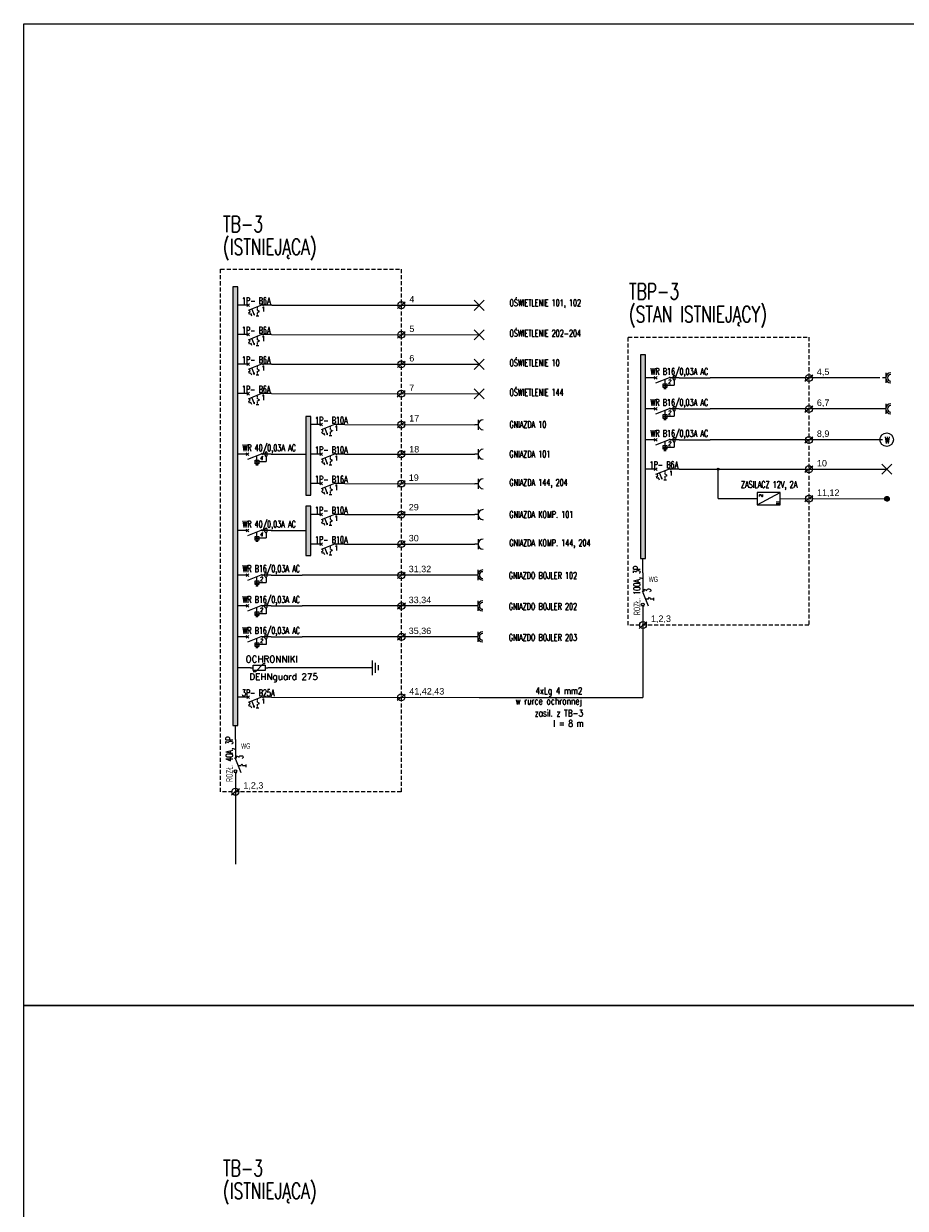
# Model space of a CAD drawing. Header units: centimetres. Extents: x -65222 to -44487, y -149615 to -110728.
# Tile 61 of 98: x -52888 to -47407, y -120352 to -112986. Entities that reach past the tile are written whole.
import ezdxf
from ezdxf.enums import TextEntityAlignment as Align

# ---------------------------------------------------------------- set-up
doc = ezdxf.new("R2010")
doc.units = ezdxf.units.CM
doc.linetypes.add('DASHED2', pattern=[0.375, 0.25, -0.125])
doc.linetypes.add('MOG$0$DASHED2', pattern=[0.375, 0.25, -0.125])
for name, color, linetype in [('_E_opisy', 253, 'Continuous'), ('EL_APA_Liczba biegunów', 7, 'Continuous'), ('EL_APA_Symbol', 7, 'Continuous'), ('EL_APA_Typ', 7, 'Continuous'), ('EL_aparatura_liczba_biegunów', 7, 'Continuous'), ('EL_aparatura_symbol', 7, 'Continuous'), ('EL_aparatura_typ', 7, 'Continuous'), ('EL_OS_Ośw_Adresy', 152, 'Continuous'), ('EL_OS_Ośw_Opisy', 52, 'Continuous'), ('EL_OSP_Gniazda_Adresy', 112, 'Continuous'), ('EL_OSP_Gniazda_Opisy', 83, 'Continuous'), ('PRE_schematy', 7, 'Continuous')]:
    doc.layers.add(name, color=color, linetype=linetype)
for name, color, linetype, lineweight in [('w0', 7, 'Continuous', 20), ('ZRE SCHEMATY', 7, 'Continuous', 9), ('ZRE Tablice', 7, 'Continuous', 13)]:
    doc.layers.add(name, color=color, linetype=linetype, lineweight=lineweight)
doc.styles.add('Arial', font='arial.ttf', dxfattribs={"height": 196.706587})
doc.styles.add('Blockname', font='simplex.shx', dxfattribs={"width": 0.9})
doc.styles.add('ELEKTR', font='romans.shx', dxfattribs={"width": 0.6})
doc.styles.add('MOG$0$STANDARD', font='romans.shx', dxfattribs={"width": 0.7})
doc.styles.add('RomanS', font='romans.shx')
doc.styles.add('SIMPLEX', font='simplex', dxfattribs={"width": 0.85})
doc.styles.get("Standard").update_dxf_attribs({"font": 'ARIALN.TTF'})

# ---------------------------------------------------------------- blocks, each defined once
blk = doc.blocks.new('*U44')
at = {"ltscale": 2}
blk.add_hatch(color=256, dxfattribs=at).paths.add_polyline_path([(-797.6, 15), (-797.6, 0), (-189.4, 0), (-189.4, 15)])
blk.add_lwpolyline([(-797.6, 15), (-797.6, 0), (-189.4, 0), (-189.4, 15)], close=True, dxfattribs=at)
blk = doc.blocks.new('*U46')
at = {"layer": 'ZRE SCHEMATY', "ltscale": 2}
blk.add_line((-3, 90), (3, 96), dxfattribs=at)
at = {"layer": 'ZRE SCHEMATY', "color": 0, "ltscale": 2}
for p, q in [((0, 126), (0, 88)), ((0, 88), (20, 38)), ((-5, 33), (5, 43)), ((5, 33), (-5, 43)), ((0, 38), (0, 0))]:
    blk.add_line(p, q, dxfattribs=at)
at = {"layer": 'ZRE SCHEMATY', "linetype": 'DASHED2', "ltscale": 4}
for p, q in [((19, 73), (6, 73)), ((19, 73), (23, 81)), ((27, 73), (23, 81)), ((40, 73), (27, 73))]:
    blk.add_line(p, q, dxfattribs=at)
at = {"layer": 'ZRE SCHEMATY', "linetype": 'Continuous', "ltscale": 4}
for p, q in [((38, 62), (14.2, 52.5)), ((25.9, 46.1), (18, 43)), ((38, 62), (32.3, 62.1)), ((40.8, 52.1), (33, 49)), ((38, 62), (34, 58)), ((40, 68), (40, 78))]:
    blk.add_line(p, q, dxfattribs=at)
blk.add_lwpolyline([(33, 49), (33, 49), (35.1, 43.8), (28, 40.9), (25.9, 46.1)], dxfattribs=at)
at = {"layer": 'EL_APA_Liczba biegunów', "ltscale": 2, "style": 'MOG$0$STANDARD', "width": 0.7}
blk.add_attdef('Ilość Biegunów', text='', height=18, rotation=90, dxfattribs=at).set_placement((14.8, 88), align=Align.MIDDLE_LEFT)
at = {"layer": 'EL_APA_Symbol', "ltscale": 2, "style": 'MOG$0$STANDARD', "width": 0.7}
blk.add_attdef('Oznaczenie', text='', height=18, rotation=90, dxfattribs=at).set_placement((12, 3), align=Align.MIDDLE_LEFT)
at = {"layer": 'EL_APA_Typ', "ltscale": 2, "style": 'MOG$0$STANDARD', "width": 0.7}
blk.add_attdef('Typ', text='', height=25, rotation=90, dxfattribs=at).set_placement((-16.2, 15.3), align=Align.MIDDLE_LEFT)
blk = doc.blocks.new('*U49')
at = {"color": 0, "ltscale": 2}
for p, q in [((38, 0), (0, 0)), ((38, 0), (38, 5)), ((89.875, 3.125), (96.125, -3.125)), ((88, 0), (38, -20)), ((38, 0), (38, -5)), ((58, -40), (68, -40)), ((63, -20), (63, -10)), ((63, -20), (70.5, -23.75)), ((70.5, -23.75), (63, -27.5)), ((63, -40), (63, -27.5)), ((161, 0), (88, 0))]:
    blk.add_line(p, q, dxfattribs=at)
blk.add_circle((43, 0), 5, dxfattribs=at)
at = {"layer": 'EL_aparatura_liczba_biegunów', "ltscale": 2, "style": 'MOG$0$STANDARD', "width": 0.7}
blk.add_attdef('Ilość Biegunów', text='', height=25, dxfattribs=at).set_placement((88, -17), align=Align.MIDDLE_LEFT)
at = {"layer": 'EL_aparatura_symbol', "ltscale": 2, "style": 'MOG$0$STANDARD', "width": 0.7}
blk.add_attdef('Oznaczenie', text='', height=25, rotation=163.882692, dxfattribs=at).set_placement((3, -17), align=Align.MIDDLE_LEFT)
at = {"layer": 'EL_aparatura_typ', "ltscale": 2, "style": 'MOG$0$STANDARD', "width": 0.7}
blk.add_attdef('Typ', text='', height=25, rotation=202.911018, dxfattribs=at).set_placement((3, 22.5), align=Align.MIDDLE_LEFT)
blk = doc.blocks.new('G$C91B7A2A8')
at = {"color": 0}
for q in [(-244, -207), (248, 202)]:
    blk.add_line((0, 0), q, dxfattribs=at)
blk.add_circle((0, 0), 218, dxfattribs=at)
blk = doc.blocks.new('*U55')
at = {"ltscale": 2}
for p, q in [((-15, 15), (15, -15)), ((15, 15), (-15, -15))]:
    blk.add_line(p, q, dxfattribs=at)
at = {"layer": 'EL_OS_Ośw_Adresy', "ltscale": 2, "style": 'ELEKTR', "width": 0.7}
blk.add_attdef('ADRES', text='', height=21, dxfattribs=at).set_placement((12.5, 0), align=Align.MIDDLE_LEFT)
at = {"layer": 'EL_OS_Ośw_Opisy', "ltscale": 2, "style": 'ELEKTR', "width": 0.65}
blk.add_attdef('BIEGUNY', text='', height=17, dxfattribs=at).set_placement((0, 20), align=Align.MIDDLE_CENTER)
blk = doc.blocks.new('*U60')
at = {"ltscale": 2}
for p, q in [((-15, 15), (-25, 15)), ((-15, 30), (-15, 0))]:
    blk.add_line(p, q, dxfattribs=at)
blk.add_arc((0, 15), 15, 90, 270, dxfattribs=at)
at = {"layer": 'EL_OSP_Gniazda_Adresy', "ltscale": 2, "width": 0.7}
blk.add_attdef('ADRES', text='', height=19, dxfattribs=at).set_placement((20, 5), align=Align.MIDDLE_LEFT)
at = {"layer": 'EL_OSP_Gniazda_Opisy', "ltscale": 2, "width": 0.7}
blk.add_attdef('LICZBAGNIAZD', text='', height=16, dxfattribs=at).set_placement((0, 15), align=Align.MIDDLE_CENTER)
blk = doc.blocks.new('*U51')
at = {"linetype": 'DASHED2', "ltscale": 5}
h = blk.add_hatch(color=256, dxfattribs=at)
edge = h.paths.add_edge_path()
edge.add_arc((8, 107), 0.5, 0, 360)
at = {"linetype": 'Continuous', "ltscale": 5}
for p, q in [((4, 111), (-4, 111)), ((4, 103), (-4, 103))]:
    blk.add_line(p, q, dxfattribs=at)
at = {"ltscale": 2}
for p, q in [((-3.1, 89.9), (3.1, 96.1)), ((22, 73), (36, 73)), ((29, 66), (29, 80)), ((36.5, 70.5), (36.5, 70.5))]:
    blk.add_line(p, q, dxfattribs=at)
at = {"color": 0, "ltscale": 2}
for p, q in [((0, 126), (0, 88)), ((0, 88), (20, 38)), ((-5, 33), (5, 43)), ((5, 33), (-5, 43)), ((0, 38), (0, 0))]:
    blk.add_line(p, q, dxfattribs=at)
at = {"linetype": 'DASHED2', "ltscale": 5}
for p, q in [((8, 107), (29, 107)), ((29, 107), (29, 80)), ((28, 73), (6, 73))]:
    blk.add_line(p, q, dxfattribs=at)
at = {"linetype": 'Continuous', "ltscale": 4}
for p, q in [((36, 75), (41, 75)), ((36, 71), (41, 71)), ((41, 77), (41, 69))]:
    blk.add_line(p, q, dxfattribs=at)
at = {"ltscale": 2}
blk.add_lwpolyline([(36, 66), (22, 66), (22, 80), (36, 80)], close=True, dxfattribs=at)
at = {"linetype": 'DASHED2', "ltscale": 4}
blk.add_circle((8, 107), 0.5, dxfattribs=at)
at = {"linetype": 'Continuous', "ltscale": 5}
for centre, start, end in [((-4, 107), 90, 270), ((4, 107), 270, 90)]:
    blk.add_arc(centre, 4, start, end, dxfattribs=at)
at = {"layer": 'EL_APA_Liczba biegunów', "ltscale": 2, "style": 'MOG$0$STANDARD', "width": 0.7}
blk.add_attdef('Ilość Biegunów', text='', height=15, rotation=82.5002, dxfattribs=at).set_placement((13.9, 85.2), align=Align.MIDDLE_LEFT)
at = {"layer": 'EL_APA_Symbol', "ltscale": 2, "style": 'MOG$0$STANDARD', "width": 0.7}
blk.add_attdef('Oznaczenie', text='', height=15, rotation=90, dxfattribs=at).set_placement((12, 3), align=Align.MIDDLE_LEFT)
at = {"layer": 'EL_APA_Typ', "ltscale": 2, "style": 'MOG$0$STANDARD', "width": 0.7}
blk.add_attdef('Typ', text='', height=25, rotation=90, dxfattribs=at).set_placement((-23.6, 18.7), align=Align.MIDDLE_LEFT)
blk = doc.blocks.new('G$CDBCE2AC3')
at = {"layer": 'ZRE SCHEMATY', "color": 7}
for p, q in [((0, 37.7), (0, -37.7)), ((143.6, 37.7), (0, 37.7)), ((143.6, -37.7), (143.6, 37.7)), ((0, -37.7), (143.6, -37.7))]:
    blk.add_line(p, q, dxfattribs=at)
blk.add_lwpolyline([(0, -37.7), (143.6, 37.7)], dxfattribs=at)
at = {"layer": 'ZRE SCHEMATY', "color": 7, "char_height": 20, "attachment_point": 4, "style": 'ELEKTR'}
for s, insert in [('{\\Fsimplex.shx|c226;\\H1.970803x;~}', (10, 22.7)), ('{\\Fsimplex.shx|c226;\\H1.970803x;=}', (113.4, -22.2))]:
    blk.add_mtext_dynamic_manual_height_columns(s, width=906.582, gutter_width=125, heights=[0], dxfattribs=dict(at, insert=insert))
blk = doc.blocks.new('A$C0723502E')
at = {"layer": 'PRE_schematy', "lineweight": 5}
h = blk.add_hatch(color=256, dxfattribs=at)
edge = h.paths.add_edge_path()
edge.add_arc((0, 0.02), 0.466, 0, 360)
at = {"layer": 'PRE_schematy'}
blk.add_circle((0, 0.02), 0.466, dxfattribs=at)
blk = doc.blocks.new('*U83')
at = {"linetype": 'Continuous', "ltscale": 2}
h = blk.add_hatch(dxfattribs=at)
h.set_pattern_fill('ANSI31', color=238, scale=3, style=0)
h.set_pattern_definition([(45, (-7074, -1296), (-0.265165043, 0.265165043), [])])
h.paths.add_polyline_path([(7, 0, 1), (-7, 0, 1)])
at = {"ltscale": 2}
blk.add_circle((0, 0), 7, dxfattribs=at)
at = {"layer": 'EL_OSP_Gniazda_Adresy', "ltscale": 2, "width": 0.7}
blk.add_attdef('ADRES', text='', height=19, dxfattribs=at).set_placement((12, 0), align=Align.MIDDLE_LEFT)
at = {"layer": 'EL_OSP_Gniazda_Opisy', "ltscale": 2, "width": 0.7}
blk.add_attdef('Nazwa odbioru', text='', height=16, dxfattribs=at).set_placement((25.8, 0), align=Align.MIDDLE_CENTER)
blk = doc.blocks.new('*U112')
at = {"ltscale": 2}
blk.add_hatch(color=256, dxfattribs=at).paths.add_polyline_path([(-797.6, 15), (-797.6, 0), (511.6, 0), (511.6, 15)])
blk.add_lwpolyline([(-797.6, 15), (-797.6, 0), (511.6, 0), (511.6, 15)], close=True, dxfattribs=at)
blk = doc.blocks.new('*U109')
at = {"ltscale": 2}
blk.add_hatch(color=256, dxfattribs=at).paths.add_polyline_path([(-797.6, 15), (-797.6, 0), (-562.9, 0), (-562.9, 15)])
blk.add_lwpolyline([(-797.6, 15), (-797.6, 0), (-562.9, 0), (-562.9, 15)], close=True, dxfattribs=at)
blk = doc.blocks.new('*U110')
at = {"ltscale": 2}
blk.add_hatch(color=256, dxfattribs=at).paths.add_polyline_path([(-797.6, 15), (-797.6, 0), (-650.8, 0), (-650.8, 15)])
blk.add_lwpolyline([(-797.6, 15), (-797.6, 0), (-650.8, 0), (-650.8, 15)], close=True, dxfattribs=at)
blk = doc.blocks.new('A_ochronnik')
at = {"layer": '_E_opisy', "color": 7}
for p, q in [((0, -1.5), (0, 0)), ((-2.25, -1.5), (-2.25, -2.76)), ((2.29, -7.24), (-2.25, -2.76)), ((0, -10), (0, -8.5)), ((2.29, -7.24), (2.29, -8.5))]:
    blk.add_line(p, q, dxfattribs=at)
blk.add_lwpolyline([(-1.5, -1.5), (1.5, -1.5), (1.5, -8.5), (-1.5, -8.5)], close=True, dxfattribs=at)
at = {"layer": '_E_opisy', "color": 7, "linetype": 'Continuous', "style": 'Blockname', "width": 0.9, "flags": 12}
for tag, p in [('2', (1, 0.25)), ('1', (1, -10.25))]:
    blk.add_attdef(tag, text='', height=1.2, dxfattribs=at).set_placement(p, align=Align.MIDDLE_LEFT)

msp = doc.modelspace()

# ---------------------------------------------------------------- linework, layer by layer
at = {"color": 3}
for points in [[(-52888, -112986.2), (-44486.8, -112986.2), (-44486.8, -119091.1), (-52888, -119091.1)], [(-52888, -119091.1), (-44486.8, -119091.1), (-44486.8, -125196), (-52888, -125196)]]:
    msp.add_lwpolyline(points, close=True, dxfattribs=at)
at = {"layer": 'w0', "ltscale": 20}
for p, q in [((-50720, -117037.1), (-50720, -116945)), ((-50701.4, -117022.4), (-50701.4, -116959.8)), ((-50683, -117006.3), (-50683, -116975.8))]:
    msp.add_line(p, q, dxfattribs=at)
at = {"layer": 'ZRE SCHEMATY'}
msp.add_line((-51292.6, -116991.1), (-51369.7, -116991.1), dxfattribs=at)
for points in [[(-51477.7, -116991.1), (-51556.3, -116991.1)], [(-50720, -116991.1), (-51292.6, -116991.1)]]:
    msp.add_lwpolyline(points, dxfattribs=at)
at = {"layer": 'ZRE SCHEMATY', "ltscale": 20}
msp.add_circle((-48570.5, -115756.1), 6.74, dxfattribs=at)
at = {"layer": 'ZRE Tablice', "color": 7}
for p, q in [((-51346.3, -114736.2), (-50056.7, -114737.4)), ((-51346.5, -114919.7), (-50056.9, -114920.9)), ((-51346.7, -115103.2), (-50057, -115104.3)), ((-51346.8, -115286.7), (-50057.2, -115287.8)), ((-50892, -115479.2), (-50082.9, -115479.9)), ((-50892.2, -115662.7), (-50082.9, -115663.4)), ((-48812.4, -115755.9), (-47522.7, -115757)), ((-50892.3, -115846.1), (-50082.9, -115846.9)), ((-48570.4, -115939.2), (-48328.2, -115939.4)), ((-48184.7, -115939.5), (-47535.8, -115940.1)), ((-50892.5, -116038.3), (-50083.4, -116039)), ((-50892.7, -116221.7), (-50083.4, -116222.5)), ((-49038, -116400.7), (-49038, -116312)), ((-49038, -116669), (-49038, -117175.1)), ((-51346.8, -117173.9), (-50057.2, -117175.1)), ((-51572, -117437.4), (-51572, -117348.7)), ((-51572, -117705.7), (-51572, -118211.8))]:
    msp.add_line(p, q, dxfattribs=at)
at = {"layer": 'ZRE Tablice', "color": 253, "linetype": 'MOG$0$DASHED2', "ltscale": 100}
for points in [[(-50540.4, -117763.1), (-51663.6, -117763.1), (-51663.6, -114512.9), (-50540.4, -114512.9), (-50540.4, -117763.1)], [(-48006.4, -116725.3), (-49129.6, -116725.3), (-49129.6, -114935.4), (-48006.4, -114935.4), (-48006.4, -116725.3)]]:
    msp.add_lwpolyline(points, dxfattribs=at)
at = {"layer": 'ZRE Tablice', "color": 7}
for points in [[(-48812.4, -115187.9), (-48619.9, -115187.9)], [(-48812.4, -115187.9), (-48619.9, -115187.9)], [(-47564.6, -115187.9), (-48619.9, -115187.9)], [(-48812.4, -115380.4), (-48619.9, -115380.4)], [(-48812.4, -115380.4), (-48619.9, -115380.4)], [(-47548.9, -115380.4), (-48619.9, -115380.4)], [(-48812.4, -115572.8), (-48619.9, -115572.8)], [(-48812.4, -115572.8), (-48619.9, -115572.8)], [(-47548.9, -115572.8), (-48619.9, -115572.8)], [(-51349.3, -115662.7), (-51156.8, -115662.7)], [(-51349.3, -115662.7), (-51133.4, -115662.7)], [(-48570.7, -115939.2), (-48570.5, -115756.1)], [(-51349.8, -116137.2), (-51157.3, -116137.2)], [(-51349.8, -116137.2), (-51133.9, -116137.2)], [(-51349.9, -116414.3), (-51157.5, -116414.3)], [(-51349.9, -116414.3), (-51157.5, -116414.3)], [(-50086.5, -116414.3), (-51157.5, -116414.3)], [(-51349.9, -116606.6), (-51157.5, -116606.6)], [(-51349.9, -116606.6), (-51157.5, -116606.6)], [(-50086.5, -116606.6), (-51157.5, -116606.6)], [(-51349.9, -116799), (-51157.5, -116799)], [(-51349.9, -116799), (-51157.5, -116799)], [(-50086.5, -116799), (-51157.5, -116799)], [(-50057.2, -117175.1), (-49038, -117175.1)]]:
    msp.add_lwpolyline(points, dxfattribs=at)
msp.add_circle((-47522.7, -115572.8), 41.9, dxfattribs=at)
at = {"layer": 'ZRE Tablice', "ltscale": 2}
for centre in [(-47496.9, -115187.9), (-47496.9, -115380.4), (-50034.4, -116414.3), (-50034.4, -116606.6), (-50034.4, -116799)]:
    msp.add_arc(centre, 20.7, 90, 270, dxfattribs=at)

# ---------------------------------------------------------------- block references
at = {"layer": 'ZRE SCHEMATY', "xscale": 0.1, "yscale": 0.1, "zscale": 0.1}
for p in [(-50540.4, -114736.8), (-50540.6, -114920.3), (-50540.7, -115103.8), (-48006.4, -115189.9), (-50540.9, -115287.2), (-48006.4, -115382.4), (-50540.7, -115479.3), (-48006.4, -115574.8), (-50540.7, -115663), (-48006.4, -115756.4), (-50540.4, -115846.5), (-48006.3, -115939.6), (-50540.4, -116038.6), (-50540.4, -116221.7), (-50540.4, -116416.2), (-50539.3, -116606.6), (-49038, -116725.3), (-50539.3, -116799), (-50540.9, -117174.5), (-51572, -117762.1)]:
    msp.add_blockref('G$C91B7A2A8', p, dxfattribs=at)
at = {"layer": 'ZRE SCHEMATY', "ltscale": 20, "xscale": 14.46429710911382, "yscale": 14.46429710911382, "zscale": 14.46429710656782}
msp.add_blockref('A$C0723502E', (-48570.5, -115756.1), dxfattribs=at)
at = {"layer": 'ZRE SCHEMATY', "color": 1}
msp.add_blockref('G$CDBCE2AC3', (-48327.9, -115939.4), dxfattribs=at)
at = {"layer": 'ZRE SCHEMATY', "xscale": 10.79999999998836, "yscale": 10.79999999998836, "zscale": 10.8, "rotation": 270}
msp.add_blockref('A_ochronnik', (-51369.7, -116991.1), dxfattribs=at)
at = {"layer": 'ZRE Tablice', "color": 7, "xscale": 2.083333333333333, "yscale": 2.083333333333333, "zscale": 2.083333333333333, "rotation": 270}
for name, p in [('*U112', (-51587.6, -116284.1)), ('*U44', (-49053.6, -116706.6)), ('*U109', (-51133.3, -117089.6)), ('*U110', (-51133.8, -117648.7))]:
    msp.add_blockref(name, p, dxfattribs=at)
at = {"layer": 'ZRE Tablice', "color": 7, "ltscale": 2}
ref = msp.add_blockref('*U46', (-51556.3, -114736.2), dxfattribs=dict(at, xscale=1.666666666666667, yscale=1.666666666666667, zscale=1.666666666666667, rotation=270))
ref.add_attrib('Typ', '1P- B6A', dxfattribs={"layer": 'EL_APA_Typ', "ltscale": 2, "height": 41.67, "style": 'MOG$0$STANDARD', "width": 0.7}).set_placement((-51530.8, -114709.2), align=Align.MIDDLE_LEFT)
ref.add_attrib('Ilość Biegunów', '1', dxfattribs={"layer": 'EL_APA_Liczba biegunów', "ltscale": 2, "height": 30, "style": 'MOG$0$STANDARD', "width": 0.7}).set_placement((-51409.7, -114760.9), align=Align.MIDDLE_LEFT)
at = {"layer": 'ZRE Tablice', "color": 18, "true_color": 0x000000, "xscale": 2.083333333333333, "yscale": 2.083333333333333, "zscale": 2.083333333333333}
for p in [(-50056.7, -114737.4), (-50056.9, -114920.9), (-50057, -115104.3), (-50057.2, -115287.8), (-47522.7, -115757)]:
    msp.add_blockref('*U55', p, dxfattribs=at)
at = {"layer": 'ZRE Tablice', "color": 7, "ltscale": 2}
ref = msp.add_blockref('*U46', (-51556.5, -114919.7), dxfattribs=dict(at, xscale=1.666666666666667, yscale=1.666666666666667, zscale=1.666666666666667, rotation=270))
ref.add_attrib('Typ', '1P- B6A', dxfattribs={"layer": 'EL_APA_Typ', "ltscale": 2, "height": 41.67, "style": 'MOG$0$STANDARD', "width": 0.7}).set_placement((-51531, -114892.7), align=Align.MIDDLE_LEFT)
ref.add_attrib('Ilość Biegunów', '1', dxfattribs={"layer": 'EL_APA_Liczba biegunów', "ltscale": 2, "height": 30, "style": 'MOG$0$STANDARD', "width": 0.7}).set_placement((-51409.8, -114944.4), align=Align.MIDDLE_LEFT)
ref = msp.add_blockref('*U46', (-51556.7, -115103.2), dxfattribs=dict(at, xscale=1.666666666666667, yscale=1.666666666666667, zscale=1.666666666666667, rotation=270))
ref.add_attrib('Typ', '1P- B6A', dxfattribs={"layer": 'EL_APA_Typ', "ltscale": 2, "height": 41.67, "style": 'MOG$0$STANDARD', "width": 0.7}).set_placement((-51531.1, -115076.2), align=Align.MIDDLE_LEFT)
ref.add_attrib('Ilość Biegunów', '1', dxfattribs={"layer": 'EL_APA_Liczba biegunów', "ltscale": 2, "height": 30, "style": 'MOG$0$STANDARD', "width": 0.7}).set_placement((-51410, -115127.8), align=Align.MIDDLE_LEFT)
at = {"layer": 'ZRE Tablice', "color": 7}
ref = msp.add_blockref('*U51', (-49022.4, -115187.9), dxfattribs=dict(at, xscale=1.666666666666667, yscale=1.666666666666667, zscale=1.666666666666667, rotation=270))
ref.add_attrib('Typ', 'WR B16/0,03A AC', dxfattribs={"layer": 'EL_APA_Typ', "ltscale": 2, "height": 41.667, "style": 'MOG$0$STANDARD', "width": 0.7}).set_placement((-48991.1, -115148.5), align=Align.MIDDLE_LEFT)
ref.add_attrib('Ilość Biegunów', '2', dxfattribs={"layer": 'EL_APA_Liczba biegunów', "ltscale": 2, "height": 25, "rotation": 352.5002, "style": 'MOG$0$STANDARD', "width": 0.7}).set_placement((-48880.3, -115211), align=Align.MIDDLE_LEFT)
at = {"layer": 'ZRE Tablice', "color": 18, "ltscale": 2, "true_color": 0x000000, "xscale": 2.083333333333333, "yscale": 2.083333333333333, "zscale": 2.083333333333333}
for name, p in [('*U60', (-47496.9, -115219.2)), ('*U60', (-47496.9, -115411.6)), ('*U60', (-50030.9, -115511.2)), ('*U60', (-50030.9, -115694.6)), ('*U60', (-50030.9, -115878.1)), ('*U83', (-47521, -115940.1)), ('*U60', (-50031.4, -116070.2)), ('*U60', (-50031.4, -116253.7)), ('*U60', (-50034.4, -116445.5)), ('*U60', (-50034.4, -116637.9)), ('*U60', (-50034.4, -116830.3))]:
    msp.add_blockref(name, p, dxfattribs=at)
at = {"layer": 'ZRE Tablice', "color": 7, "ltscale": 2}
ref = msp.add_blockref('*U46', (-51556.8, -115286.7), dxfattribs=dict(at, xscale=1.666666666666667, yscale=1.666666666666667, zscale=1.666666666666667, rotation=270))
ref.add_attrib('Typ', '1P- B6A', dxfattribs={"layer": 'EL_APA_Typ', "ltscale": 2, "height": 41.67, "style": 'MOG$0$STANDARD', "width": 0.7}).set_placement((-51531.3, -115259.7), align=Align.MIDDLE_LEFT)
ref.add_attrib('Ilość Biegunów', '1', dxfattribs={"layer": 'EL_APA_Liczba biegunów', "ltscale": 2, "height": 30, "style": 'MOG$0$STANDARD', "width": 0.7}).set_placement((-51410.2, -115311.3), align=Align.MIDDLE_LEFT)
at = {"layer": 'ZRE Tablice', "color": 7}
ref = msp.add_blockref('*U51', (-49022.4, -115380.4), dxfattribs=dict(at, xscale=1.666666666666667, yscale=1.666666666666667, zscale=1.666666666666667, rotation=270))
ref.add_attrib('Typ', 'WR B16/0,03A AC', dxfattribs={"layer": 'EL_APA_Typ', "ltscale": 2, "height": 41.667, "style": 'MOG$0$STANDARD', "width": 0.7}).set_placement((-48991.1, -115341), align=Align.MIDDLE_LEFT)
ref.add_attrib('Ilość Biegunów', '2', dxfattribs={"layer": 'EL_APA_Liczba biegunów', "ltscale": 2, "height": 25, "rotation": 352.5002, "style": 'MOG$0$STANDARD', "width": 0.7}).set_placement((-48880.3, -115403.5), align=Align.MIDDLE_LEFT)
at = {"layer": 'ZRE Tablice', "color": 7, "ltscale": 2}
ref = msp.add_blockref('*U46', (-51102, -115479.2), dxfattribs=dict(at, xscale=1.666666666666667, yscale=1.666666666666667, zscale=1.666666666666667, rotation=270))
ref.add_attrib('Typ', '1P- B10A', dxfattribs={"layer": 'EL_APA_Typ', "ltscale": 2, "height": 41.67, "style": 'MOG$0$STANDARD', "width": 0.7}).set_placement((-51076.5, -115452.2), align=Align.MIDDLE_LEFT)
ref.add_attrib('Ilość Biegunów', '1', dxfattribs={"layer": 'EL_APA_Liczba biegunów', "ltscale": 2, "height": 30, "style": 'MOG$0$STANDARD', "width": 0.7}).set_placement((-50955.4, -115503.8), align=Align.MIDDLE_LEFT)
at = {"layer": 'ZRE Tablice', "color": 7}
ref = msp.add_blockref('*U51', (-49022.4, -115572.8), dxfattribs=dict(at, xscale=1.666666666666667, yscale=1.666666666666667, zscale=1.666666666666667, rotation=270))
ref.add_attrib('Typ', 'WR B16/0,03A AC', dxfattribs={"layer": 'EL_APA_Typ', "ltscale": 2, "height": 41.667, "style": 'MOG$0$STANDARD', "width": 0.7}).set_placement((-48991.1, -115533.5), align=Align.MIDDLE_LEFT)
ref.add_attrib('Ilość Biegunów', '2', dxfattribs={"layer": 'EL_APA_Liczba biegunów', "ltscale": 2, "height": 25, "rotation": 352.5002, "style": 'MOG$0$STANDARD', "width": 0.7}).set_placement((-48880.3, -115595.9), align=Align.MIDDLE_LEFT)
ref = msp.add_blockref('*U51', (-51559.3, -115662.7), dxfattribs=dict(at, xscale=1.666666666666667, yscale=1.666666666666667, zscale=1.666666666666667, rotation=270))
ref.add_attrib('Typ', 'WR 40/0,03A AC', dxfattribs={"layer": 'EL_APA_Typ', "ltscale": 2, "height": 41.667, "style": 'MOG$0$STANDARD', "width": 0.7}).set_placement((-51528, -115623.3), align=Align.MIDDLE_LEFT)
ref.add_attrib('Ilość Biegunów', '4', dxfattribs={"layer": 'EL_APA_Liczba biegunów', "ltscale": 2, "height": 25, "rotation": 352.5002, "style": 'MOG$0$STANDARD', "width": 0.7}).set_placement((-51417.2, -115685.8), align=Align.MIDDLE_LEFT)
at = {"layer": 'ZRE Tablice', "color": 7, "ltscale": 2}
ref = msp.add_blockref('*U46', (-51102.2, -115662.7), dxfattribs=dict(at, xscale=1.666666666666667, yscale=1.666666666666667, zscale=1.666666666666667, rotation=270))
ref.add_attrib('Typ', '1P- B10A', dxfattribs={"layer": 'EL_APA_Typ', "ltscale": 2, "height": 41.67, "style": 'MOG$0$STANDARD', "width": 0.7}).set_placement((-51076.6, -115635.7), align=Align.MIDDLE_LEFT)
ref.add_attrib('Ilość Biegunów', '1', dxfattribs={"layer": 'EL_APA_Liczba biegunów', "ltscale": 2, "height": 30, "style": 'MOG$0$STANDARD', "width": 0.7}).set_placement((-50955.5, -115687.3), align=Align.MIDDLE_LEFT)
ref = msp.add_blockref('*U46', (-49022.4, -115755.9), dxfattribs=dict(at, xscale=1.666666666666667, yscale=1.666666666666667, zscale=1.666666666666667, rotation=270))
ref.add_attrib('Typ', '1P- B6A', dxfattribs={"layer": 'EL_APA_Typ', "ltscale": 2, "height": 41.67, "style": 'MOG$0$STANDARD', "width": 0.7}).set_placement((-48996.8, -115728.9), align=Align.MIDDLE_LEFT)
ref.add_attrib('Ilość Biegunów', '1', dxfattribs={"layer": 'EL_APA_Liczba biegunów', "ltscale": 2, "height": 30, "style": 'MOG$0$STANDARD', "width": 0.7}).set_placement((-48875.7, -115780.5), align=Align.MIDDLE_LEFT)
ref = msp.add_blockref('*U46', (-51102.3, -115846.1), dxfattribs=dict(at, xscale=1.666666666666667, yscale=1.666666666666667, zscale=1.666666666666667, rotation=270))
ref.add_attrib('Typ', '1P- B16A', dxfattribs={"layer": 'EL_APA_Typ', "ltscale": 2, "height": 41.67, "style": 'MOG$0$STANDARD', "width": 0.7}).set_placement((-51076.8, -115819.1), align=Align.MIDDLE_LEFT)
ref.add_attrib('Ilość Biegunów', '1', dxfattribs={"layer": 'EL_APA_Liczba biegunów', "ltscale": 2, "height": 30, "style": 'MOG$0$STANDARD', "width": 0.7}).set_placement((-50955.7, -115870.8), align=Align.MIDDLE_LEFT)
ref = msp.add_blockref('*U46', (-51102.5, -116038.3), dxfattribs=dict(at, xscale=1.666666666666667, yscale=1.666666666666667, zscale=1.666666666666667, rotation=270))
ref.add_attrib('Typ', '1P- B10A', dxfattribs={"layer": 'EL_APA_Typ', "ltscale": 2, "height": 41.67, "style": 'MOG$0$STANDARD', "width": 0.7}).set_placement((-51077, -116011.3), align=Align.MIDDLE_LEFT)
ref.add_attrib('Ilość Biegunów', '1', dxfattribs={"layer": 'EL_APA_Liczba biegunów', "ltscale": 2, "height": 30, "style": 'MOG$0$STANDARD', "width": 0.7}).set_placement((-50955.9, -116062.9), align=Align.MIDDLE_LEFT)
at = {"layer": 'ZRE Tablice', "color": 7}
ref = msp.add_blockref('*U51', (-51559.8, -116137.2), dxfattribs=dict(at, xscale=1.666666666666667, yscale=1.666666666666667, zscale=1.666666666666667, rotation=270))
ref.add_attrib('Typ', 'WR 40/0,03A AC', dxfattribs={"layer": 'EL_APA_Typ', "ltscale": 2, "height": 41.667, "style": 'MOG$0$STANDARD', "width": 0.7}).set_placement((-51528.5, -116097.8), align=Align.MIDDLE_LEFT)
ref.add_attrib('Ilość Biegunów', '4', dxfattribs={"layer": 'EL_APA_Liczba biegunów', "ltscale": 2, "height": 25, "rotation": 352.5002, "style": 'MOG$0$STANDARD', "width": 0.7}).set_placement((-51417.7, -116160.3), align=Align.MIDDLE_LEFT)
at = {"layer": 'ZRE Tablice', "color": 7, "ltscale": 2}
ref = msp.add_blockref('*U46', (-51102.7, -116221.7), dxfattribs=dict(at, xscale=1.666666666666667, yscale=1.666666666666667, zscale=1.666666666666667, rotation=270))
ref.add_attrib('Typ', '1P- B10A', dxfattribs={"layer": 'EL_APA_Typ', "ltscale": 2, "height": 41.67, "style": 'MOG$0$STANDARD', "width": 0.7}).set_placement((-51077.1, -116194.7), align=Align.MIDDLE_LEFT)
ref.add_attrib('Ilość Biegunów', '1', dxfattribs={"layer": 'EL_APA_Liczba biegunów', "ltscale": 2, "height": 30, "style": 'MOG$0$STANDARD', "width": 0.7}).set_placement((-50956, -116246.4), align=Align.MIDDLE_LEFT)
at = {"layer": 'ZRE Tablice', "color": 7}
ref = msp.add_blockref('*U51', (-51559.9, -116414.3), dxfattribs=dict(at, xscale=1.666666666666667, yscale=1.666666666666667, zscale=1.666666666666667, rotation=270))
ref.add_attrib('Typ', 'WR B16/0,03A AC', dxfattribs={"layer": 'EL_APA_Typ', "ltscale": 2, "height": 41.667, "style": 'MOG$0$STANDARD', "width": 0.7}).set_placement((-51528.7, -116374.9), align=Align.MIDDLE_LEFT)
ref.add_attrib('Ilość Biegunów', '2', dxfattribs={"layer": 'EL_APA_Liczba biegunów', "ltscale": 2, "height": 25, "rotation": 352.5002, "style": 'MOG$0$STANDARD', "width": 0.7}).set_placement((-51417.9, -116437.4), align=Align.MIDDLE_LEFT)
at = {"layer": 'ZRE Tablice', "color": 7, "ltscale": 2}
ref = msp.add_blockref('*U49', (-49038, -116669), dxfattribs=dict(at, xscale=1.666666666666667, yscale=1.666666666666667, zscale=1.666666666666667, rotation=90.00000000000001))
ref.add_attrib('Typ', 'ROZŁ. 100A, 3P', dxfattribs={"layer": 'EL_aparatura_typ', "ltscale": 2, "height": 41.667, "rotation": 90, "style": 'MOG$0$STANDARD', "width": 0.7}).set_placement((-49075.5, -116664), align=Align.MIDDLE_LEFT)
ref.add_attrib('Ilość Biegunów', '3', dxfattribs={"layer": 'EL_aparatura_liczba_biegunów', "ltscale": 2, "height": 41.7, "rotation": 90, "style": 'MOG$0$STANDARD', "width": 0.7}).set_placement((-49009.6, -116522.3), align=Align.MIDDLE_LEFT)
at = {"layer": 'ZRE Tablice', "color": 7}
ref = msp.add_blockref('*U51', (-51559.9, -116606.6), dxfattribs=dict(at, xscale=1.666666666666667, yscale=1.666666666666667, zscale=1.666666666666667, rotation=270))
ref.add_attrib('Typ', 'WR B16/0,03A AC', dxfattribs={"layer": 'EL_APA_Typ', "ltscale": 2, "height": 41.667, "style": 'MOG$0$STANDARD', "width": 0.7}).set_placement((-51528.7, -116567.3), align=Align.MIDDLE_LEFT)
ref.add_attrib('Ilość Biegunów', '2', dxfattribs={"layer": 'EL_APA_Liczba biegunów', "ltscale": 2, "height": 25, "rotation": 352.5002, "style": 'MOG$0$STANDARD', "width": 0.7}).set_placement((-51417.9, -116629.7), align=Align.MIDDLE_LEFT)
ref = msp.add_blockref('*U51', (-51559.9, -116799), dxfattribs=dict(at, xscale=1.666666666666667, yscale=1.666666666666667, zscale=1.666666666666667, rotation=270))
ref.add_attrib('Typ', 'WR B16/0,03A AC', dxfattribs={"layer": 'EL_APA_Typ', "ltscale": 2, "height": 41.667, "style": 'MOG$0$STANDARD', "width": 0.7}).set_placement((-51528.7, -116759.6), align=Align.MIDDLE_LEFT)
ref.add_attrib('Ilość Biegunów', '2', dxfattribs={"layer": 'EL_APA_Liczba biegunów', "ltscale": 2, "height": 25, "rotation": 352.5002, "style": 'MOG$0$STANDARD', "width": 0.7}).set_placement((-51417.9, -116822.1), align=Align.MIDDLE_LEFT)
at = {"layer": 'ZRE Tablice', "color": 7, "ltscale": 2}
ref = msp.add_blockref('*U46', (-51556.8, -117173.9), dxfattribs=dict(at, xscale=1.666666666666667, yscale=1.666666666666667, zscale=1.666666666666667, rotation=270))
ref.add_attrib('Typ', '3P- B25A', dxfattribs={"layer": 'EL_APA_Typ', "ltscale": 2, "height": 41.67, "style": 'MOG$0$STANDARD', "width": 0.7}).set_placement((-51531.3, -117146.9), align=Align.MIDDLE_LEFT)
ref.add_attrib('Ilość Biegunów', '1', dxfattribs={"layer": 'EL_APA_Liczba biegunów', "ltscale": 2, "height": 30, "style": 'MOG$0$STANDARD', "width": 0.7}).set_placement((-51410.2, -117198.6), align=Align.MIDDLE_LEFT)
ref = msp.add_blockref('*U49', (-51572, -117705.7), dxfattribs=dict(at, xscale=1.666666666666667, yscale=1.666666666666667, zscale=1.666666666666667, rotation=90.00000000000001))
ref.add_attrib('Typ', 'ROZŁ. 40A, 3P', dxfattribs={"layer": 'EL_aparatura_typ', "ltscale": 2, "height": 41.667, "rotation": 90, "style": 'MOG$0$STANDARD', "width": 0.7}).set_placement((-51609.5, -117700.7), align=Align.MIDDLE_LEFT)
ref.add_attrib('Ilość Biegunów', '3', dxfattribs={"layer": 'EL_aparatura_liczba_biegunów', "ltscale": 2, "height": 41.7, "rotation": 90, "style": 'MOG$0$STANDARD', "width": 0.7}).set_placement((-51543.6, -117559), align=Align.MIDDLE_LEFT)

# ---------------------------------------------------------------- texts
at = {"layer": 'EL_OSP_Gniazda_Opisy', "ltscale": 2, "width": 0.7}
for p in [(-48973.5, -116441), (-51507.5, -117477.7)]:
    msp.add_attdef('WG', text='KE', height=33.33, dxfattribs=at).set_placement(p, align=Align.MIDDLE_CENTER)
at = {"layer": 'ZRE SCHEMATY', "style": 'Arial'}
for s, p in [('4', (-50490.3, -114719.7)), ('5', (-50490.5, -114903.2)), ('6', (-50490.6, -115086.6)), ('4,5', (-47956.8, -115170.5)), ('7', (-50490.8, -115270.1)), ('6,7', (-47956.8, -115362.9)), ('17', (-50491.1, -115459.8)), ('8,9', (-47956.8, -115555.4)), ('18', (-50491.1, -115652.2)), ('10', (-47956.3, -115739.3)), ('19', (-50493.9, -115828.9)), ('11,12', (-47956.2, -115922.4)), ('29', (-50494.1, -116012.5)), ('30', (-50494.1, -116204.9)), ('31,32', (-50494.4, -116396.8)), ('33,34', (-50494.4, -116589.2)), ('1,2,3', (-48988.4, -116705.9)), ('35,36', (-50494.4, -116781.5)), ('41,42,43', (-50490.8, -117157.4)), ('1,2,3', (-51522.4, -117742.6))]:
    msp.add_text(s, height=40, dxfattribs=at).set_placement(p)
at = {"layer": 'ZRE Tablice', "color": 7, "style": 'ELEKTR', "width": 0.7}
for s, p in [('TB-3', (-51649, -114232)), ('(ISTNIEJĄCA)', (-51649, -114373.4)), ('TBP-3', (-49124.8, -114650.7)), ('(STAN ISTNIEJĄCY)', (-49124.8, -114792)), ('TB-3', (-51649, -120102.7)), ('(ISTNIEJĄCA)', (-51649, -120244))]:
    msp.add_text(s, height=100, dxfattribs=at).set_placement(p, align=Align.MIDDLE_LEFT)
at = {"layer": 'ZRE Tablice', "color": 7, "style": 'SIMPLEX'}
for s, p in [('OCHRONNIKI', (-51184.6, -116937.3)), ('DEHNguard 275', (-51058.7, -117046.5))]:
    msp.add_text(s, height=40, dxfattribs=at).set_placement(p, align=Align.MIDDLE_RIGHT)
at = {"layer": 'ZRE Tablice', "color": 7, "ltscale": 2, "style": 'RomanS', "width": 0.8}
for s, height, p in [('4xLg 4 mm2', 41.67, (-49560.6, -117154.9)), ('w rurce ochronnej', 41.667, (-49624.7, -117219)), ('zasil. z TB-3', 41.667, (-49560.6, -117293.8)), ('l = 8 m', 41.67, (-49501.6, -117357.9))]:
    msp.add_text(s, height=height, dxfattribs=at).set_placement(p, align=Align.CENTER)
at = {"layer": 'ZRE Tablice', "attachment_point": 4, "style": 'ELEKTR'}
for s, width, insert, char_height in [('OŚWIETLENIE 101, 102', 906.582, (-49867.8, -114727.9), 41.667), ('OŚWIETLENIE 202-204', 906.582, (-49867.9, -114911.4), 41.667), ('OŚWIETLENIE 10', 906.582, (-49868.1, -115094.9), 41.667), ('OŚWIETLENIE 144', 906.582, (-49868.2, -115278.4), 41.667), ('GNIAZDA 10', 906.582, (-49868.4, -115478.5), 41.67), ('W', 910.122, (-47535.4, -115576.1), 41.7), ('GNIAZDA 101', 906.582, (-49868.6, -115662), 41.667), ('GNIAZDA 144, 204', 906.582, (-49868.7, -115845.5), 41.667), ('ZASILACZ 12V, 2A', 906.582, (-48428.7, -115857.7), 41.667), ('GNIAZDA KOMP. 101', 906.582, (-49868.9, -116037.6), 41.667), ('GNIAZDA KOMP. 144, 204', 906.582, (-49869.1, -116221.1), 41.667), ('GNIAZDO BOJLER 102', 910.122, (-49872.4, -116417.5), 41.667), ('GNIAZDO BOJLER 202', 910.122, (-49872.4, -116609.9), 41.667), ('GNIAZDO BOJLER 203', 910.122, (-49872.4, -116802.3), 41.667)]:
    msp.add_mtext_dynamic_manual_height_columns(s, width=width, gutter_width=125, heights=[0], dxfattribs=dict(at, insert=insert, char_height=char_height))

doc.saveas('drawing.dxf')
